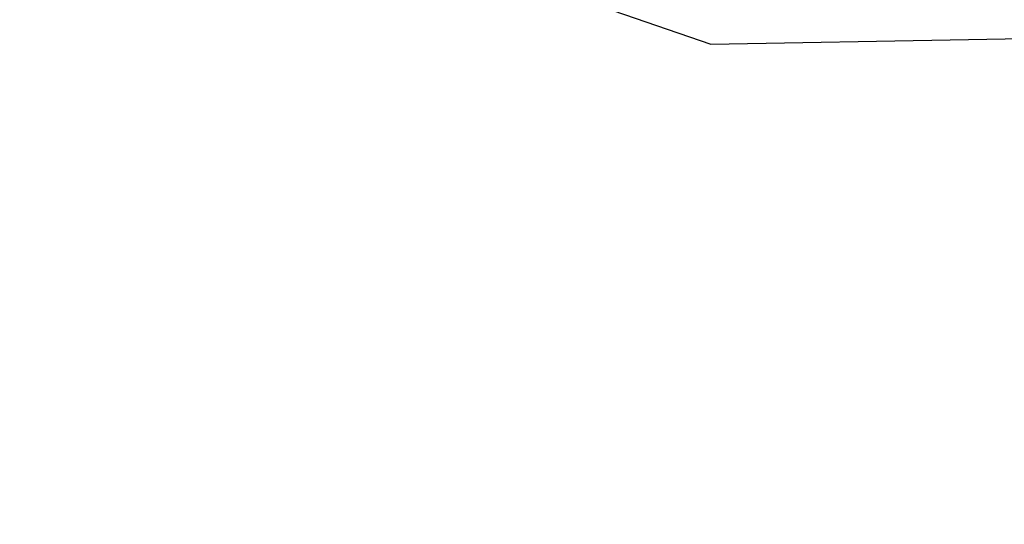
# Model space of a CAD drawing. Header units: feet. Extents: x 2262913 to 2469997, y 259999 to 435293.
# Tile 4 of 147: x 2465087 to 2465571, y 263199 to 263447. Entities that reach past the tile are written whole.
import ezdxf

# ---------------------------------------------------------------- set-up
doc = ezdxf.new("R2010")
doc.units = ezdxf.units.FT
doc.header["$MEASUREMENT"] = 0
doc.linetypes.add('rowex', pattern=[0])
doc.layers.add('0_View_Frame_Border', color=7, linetype='Continuous', plot=False)
doc.layers.add('RW_X_Fee_RW', color=6, linetype='rowex')
picture_1 = doc.add_image_def('image1.tif', size_in_pixel=(5000, 5000))

msp = doc.modelspace()

# ---------------------------------------------------------------- linework, layer by layer
at = {"layer": 'RW_X_Fee_RW', "elevation": 1123.73, "flags": 128}
msp.add_lwpolyline([(2464953.92, 263532.79), (2465088.74, 263531.74), (2465153.77, 263512.41), (2465234.71, 263500.94), (2465426.71, 263434.91), (2465679.85, 263439.44), (2465976.89, 263397.34), (2466008.5, 263393.93), (2466132.72, 263380.31), (2466209.94, 263373.73), (2466284.67, 263367.36), (2466359.39, 263360.99), (2466439.09, 263354.2), (2466554.38, 263344.38), (2466582.28, 263342.01), (2466618.91, 263347.47), (2466694.19, 263358.72), (2466781.36, 263371.74), (2466863.96, 263374.64)], dxfattribs=at)

# ---------------------------------------------------------------- pictures from other files: only their frames are drawn
at = {"layer": '0_View_Frame_Border', "transparency": 33554687}
image = msp.add_image(picture_1, insert=(2465000.25, 259998.96), size_in_units=(4997.22, 4997.22), dxfattribs=dict(at, brightness=68, contrast=48))
image.dxf.flags = 6

doc.saveas('drawing.dxf')
